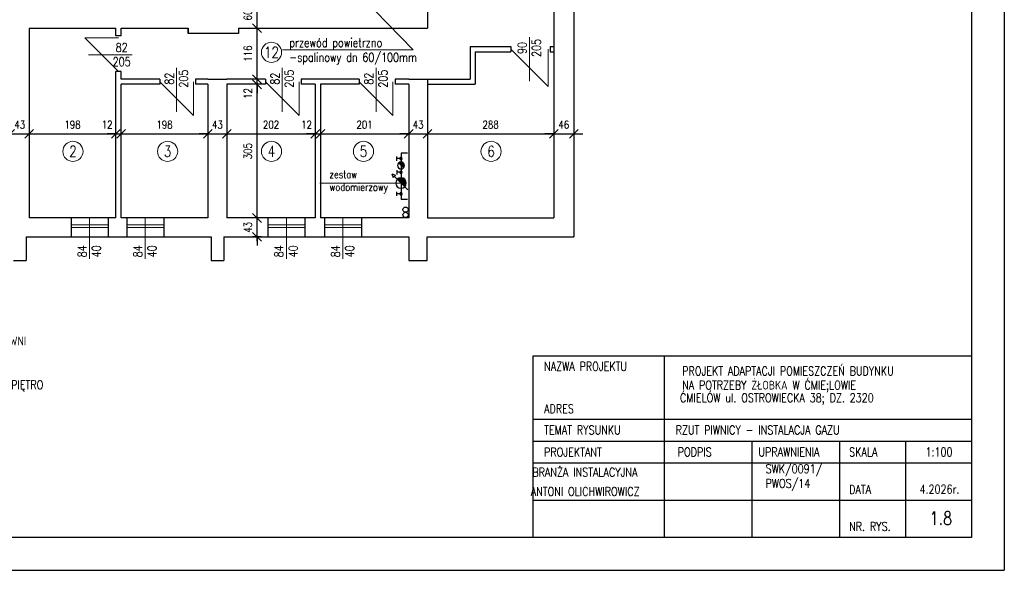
# Model space of a CAD drawing. Header units: centimetres. Extents: x 16800 to 40740, y -5708 to 2993.
# Tile 33 of 34: x 38494 to 40740, y -2951 to -1695. Entities that reach past the tile are written whole.
import ezdxf
from ezdxf.enums import TextEntityAlignment as Align

# ---------------------------------------------------------------- set-up
doc = ezdxf.new("R2010")
doc.units = ezdxf.units.CM
doc.header["$MEASUREMENT"] = 0
doc.linetypes.add('ACAD_ISO10W100', pattern=[18, 12, -3, 0, -3])
doc.layers.get('defpoints').update_dxf_attribs({"color": 6})
for name, color, linetype, lineweight in [('ELEKTRYKA', 7, 'Continuous', 35), ('linia pomocnicza', 7, 'Continuous', 18), ('linia widokowa', 8, 'Continuous', 25), ('opisy', 7, 'Continuous', 18), ('osie', 1, 'ACAD_ISO10W100', 18), ('skoterm_wentylacja_opis', 7, 'Continuous', 15), ('wymiary', 7, 'Continuous', 18)]:
    doc.layers.add(name, color=color, linetype=linetype, lineweight=lineweight)
doc.layers.add('kanalizaccja', color=6, linetype='Continuous')
doc.layers.add('TEXT', color=7, linetype='Continuous')
doc.styles.add('Romanse', font='romans.shx', dxfattribs={"width": 0.8, "height": 12.5})
doc.styles.get("Standard").update_dxf_attribs({"font": 'romanc.shx', "width": 0.8})
doc.dimstyles.new('OLO', dxfattribs={"dimtxt": 18, "dimasz": 20, "dimexe": 10, "dimexo": 10, "dimgap": 12, "dimtad": 1, "dimdec": 1, "dimdsep": 46, "dimtxsty": 'Standard', "dimblk1": 'OBLIQUE', "dimblk2": 'OBLIQUE', "dimsah": 1, "dimcen": 2.5, "dimdle": 10, "dimclrd": 1, "dimclre": 1, "dimclrt": 1, "dimadec": 0, "dimazin": 0, "dimtfac": 1, "dimtdec": 1, "dimtix": 1, "dimtmove": 2, "dimatfit": 3, "dimldrblk": 'OBLIQUE', "dimfxl": 0, "dimtolj": 1, "dimarcsym": 0})

# ---------------------------------------------------------------- blocks, each defined once
blk = doc.blocks.new('_OBLIQUE')
at = {"color": 0, "linetype": 'ByBlock'}
blk.add_line((-0.5, -0.5), (0.5, 0.5), dxfattribs=at)
blk = doc.blocks.new('*D1998')
at = {"layer": 'defpoints', "color": 0}
for p in [(38472.3, -1955.4), (38515.3, -1955.4), (38515.3, -1955.4)]:
    blk.add_point(p, dxfattribs=at)
at = {"layer": 'wymiary', "color": 1, "lineweight": -2}
for p, q in [((38472.3, -1945.4), (38472.3, -1945.4)), ((38515.3, -1945.4), (38515.3, -1945.4)), ((38472.3, -1955.4), (38452.3, -1955.4)), ((38462.3, -1955.4), (38525.3, -1955.4)), ((38515.3, -1955.4), (38535.3, -1955.4))]:
    blk.add_line(p, q, dxfattribs=at)
at = {"layer": 'wymiary', "color": 1, "linetype": 'ByBlock', "lineweight": -2, "xscale": 20, "yscale": 20, "zscale": 20}
blk.add_blockref('_OBLIQUE', (38472.3, -1955.4), dxfattribs=at)
at = {"layer": 'wymiary', "color": 1, "linetype": 'ByBlock', "lineweight": -2, "xscale": 20, "yscale": 20, "zscale": 20, "rotation": 180}
blk.add_blockref('_OBLIQUE', (38515.3, -1955.4), dxfattribs=at)
at = {"layer": 'wymiary', "color": 1, "insert": (38493.8, -1934.4), "char_height": 18, "attachment_point": 5}
blk.add_mtext('\\A1;43', dxfattribs=at)
blk = doc.blocks.new('*D1999')
at = {"layer": 'defpoints', "color": 0}
for p in [(38515.3, -1955.4), (38713.3, -1955.4), (38713.3, -1955.4)]:
    blk.add_point(p, dxfattribs=at)
at = {"layer": 'wymiary', "color": 1, "lineweight": -2}
for p, q in [((38515.3, -1945.4), (38515.3, -1945.4)), ((38713.3, -1945.4), (38713.3, -1945.4)), ((38505.3, -1955.4), (38723.3, -1955.4))]:
    blk.add_line(p, q, dxfattribs=at)
at = {"layer": 'wymiary', "color": 1, "linetype": 'ByBlock', "lineweight": -2, "xscale": 20, "yscale": 20, "zscale": 20, "rotation": 180}
blk.add_blockref('_OBLIQUE', (38515.3, -1955.4), dxfattribs=at)
at = {"layer": 'wymiary', "color": 1, "linetype": 'ByBlock', "lineweight": -2, "xscale": 20, "yscale": 20, "zscale": 20}
blk.add_blockref('_OBLIQUE', (38713.3, -1955.4), dxfattribs=at)
at = {"layer": 'wymiary', "color": 1, "insert": (38614.3, -1934.4), "char_height": 18, "attachment_point": 5}
blk.add_mtext('\\A1;198', dxfattribs=at)
blk = doc.blocks.new('*D2000')
at = {"layer": 'defpoints', "color": 0}
for p in [(38713.3, -1955.4), (38725.3, -1955.4), (38725.3, -1955.4)]:
    blk.add_point(p, dxfattribs=at)
at = {"layer": 'wymiary', "color": 1, "lineweight": -2}
for p, q in [((38713.3, -1945.4), (38713.3, -1945.4)), ((38725.3, -1945.4), (38725.3, -1945.4)), ((38713.3, -1955.4), (38693.3, -1955.4)), ((38703.3, -1955.4), (38735.3, -1955.4)), ((38725.3, -1955.4), (38745.3, -1955.4))]:
    blk.add_line(p, q, dxfattribs=at)
at = {"layer": 'wymiary', "color": 1, "linetype": 'ByBlock', "lineweight": -2, "xscale": 20, "yscale": 20, "zscale": 20}
blk.add_blockref('_OBLIQUE', (38713.3, -1955.4), dxfattribs=at)
at = {"layer": 'wymiary', "color": 1, "linetype": 'ByBlock', "lineweight": -2, "xscale": 20, "yscale": 20, "zscale": 20, "rotation": 180}
blk.add_blockref('_OBLIQUE', (38725.3, -1955.4), dxfattribs=at)
at = {"layer": 'wymiary', "color": 1, "insert": (38693.3, -1934.4), "char_height": 18, "attachment_point": 5}
blk.add_mtext('\\A1;12', dxfattribs=at)
blk = doc.blocks.new('*D2001')
at = {"layer": 'defpoints', "color": 0}
for p in [(38725.3, -1955.4), (38923.3, -1955.4), (38923.3, -1955.4)]:
    blk.add_point(p, dxfattribs=at)
at = {"layer": 'wymiary', "color": 1, "lineweight": -2}
for p, q in [((38725.3, -1945.4), (38725.3, -1945.4)), ((38923.3, -1945.4), (38923.3, -1945.4)), ((38715.3, -1955.4), (38933.3, -1955.4))]:
    blk.add_line(p, q, dxfattribs=at)
at = {"layer": 'wymiary', "color": 1, "linetype": 'ByBlock', "lineweight": -2, "xscale": 20, "yscale": 20, "zscale": 20, "rotation": 180}
blk.add_blockref('_OBLIQUE', (38725.3, -1955.4), dxfattribs=at)
at = {"layer": 'wymiary', "color": 1, "linetype": 'ByBlock', "lineweight": -2, "xscale": 20, "yscale": 20, "zscale": 20}
blk.add_blockref('_OBLIQUE', (38923.3, -1955.4), dxfattribs=at)
at = {"layer": 'wymiary', "color": 1, "insert": (38824.3, -1934.4), "char_height": 18, "attachment_point": 5}
blk.add_mtext('\\A1;198', dxfattribs=at)
blk = doc.blocks.new('*D2002')
at = {"layer": 'defpoints', "color": 0}
for p in [(38923.3, -1955.4), (38966.3, -1955.4), (38966.3, -1955.4)]:
    blk.add_point(p, dxfattribs=at)
at = {"layer": 'wymiary', "color": 1, "lineweight": -2}
for p, q in [((38923.3, -1945.4), (38923.3, -1945.4)), ((38966.3, -1945.4), (38966.3, -1945.4)), ((38923.3, -1955.4), (38903.3, -1955.4)), ((38913.3, -1955.4), (38976.3, -1955.4)), ((38966.3, -1955.4), (38986.3, -1955.4))]:
    blk.add_line(p, q, dxfattribs=at)
at = {"layer": 'wymiary', "color": 1, "linetype": 'ByBlock', "lineweight": -2, "xscale": 20, "yscale": 20, "zscale": 20}
blk.add_blockref('_OBLIQUE', (38923.3, -1955.4), dxfattribs=at)
at = {"layer": 'wymiary', "color": 1, "linetype": 'ByBlock', "lineweight": -2, "xscale": 20, "yscale": 20, "zscale": 20, "rotation": 180}
blk.add_blockref('_OBLIQUE', (38966.3, -1955.4), dxfattribs=at)
at = {"layer": 'wymiary', "color": 1, "insert": (38944.8, -1934.4), "char_height": 18, "attachment_point": 5}
blk.add_mtext('\\A1;43', dxfattribs=at)
blk = doc.blocks.new('*D2003')
at = {"layer": 'defpoints', "color": 0}
for p in [(38966.3, -1955.4), (39168.3, -1955.4), (39168.3, -1955.4)]:
    blk.add_point(p, dxfattribs=at)
at = {"layer": 'wymiary', "color": 1, "lineweight": -2}
for p, q in [((38966.3, -1945.4), (38966.3, -1945.4)), ((39168.3, -1945.4), (39168.3, -1945.4)), ((38956.3, -1955.4), (39178.3, -1955.4))]:
    blk.add_line(p, q, dxfattribs=at)
at = {"layer": 'wymiary', "color": 1, "linetype": 'ByBlock', "lineweight": -2, "xscale": 20, "yscale": 20, "zscale": 20, "rotation": 180}
blk.add_blockref('_OBLIQUE', (38966.3, -1955.4), dxfattribs=at)
at = {"layer": 'wymiary', "color": 1, "linetype": 'ByBlock', "lineweight": -2, "xscale": 20, "yscale": 20, "zscale": 20}
blk.add_blockref('_OBLIQUE', (39168.3, -1955.4), dxfattribs=at)
at = {"layer": 'wymiary', "color": 1, "insert": (39067.3, -1934.4), "char_height": 18, "attachment_point": 5}
blk.add_mtext('\\A1;202', dxfattribs=at)
blk = doc.blocks.new('*D2004')
at = {"layer": 'defpoints', "color": 0}
for p in [(39168.3, -1955.4), (39180.3, -1955.4), (39180.3, -1955.4)]:
    blk.add_point(p, dxfattribs=at)
at = {"layer": 'wymiary', "color": 1, "lineweight": -2}
for p, q in [((39168.3, -1945.4), (39168.3, -1945.4)), ((39180.3, -1945.4), (39180.3, -1945.4)), ((39168.3, -1955.4), (39148.3, -1955.4)), ((39158.3, -1955.4), (39190.3, -1955.4)), ((39180.3, -1955.4), (39200.3, -1955.4))]:
    blk.add_line(p, q, dxfattribs=at)
at = {"layer": 'wymiary', "color": 1, "linetype": 'ByBlock', "lineweight": -2, "xscale": 20, "yscale": 20, "zscale": 20}
blk.add_blockref('_OBLIQUE', (39168.3, -1955.4), dxfattribs=at)
at = {"layer": 'wymiary', "color": 1, "linetype": 'ByBlock', "lineweight": -2, "xscale": 20, "yscale": 20, "zscale": 20, "rotation": 180}
blk.add_blockref('_OBLIQUE', (39180.3, -1955.4), dxfattribs=at)
at = {"layer": 'wymiary', "color": 1, "insert": (39148.3, -1934.4), "char_height": 18, "attachment_point": 5}
blk.add_mtext('\\A1;12', dxfattribs=at)
blk = doc.blocks.new('*D2005')
at = {"layer": 'defpoints', "color": 0}
for p in [(39180.3, -1955.4), (39381.3, -1955.4), (39381.3, -1955.4)]:
    blk.add_point(p, dxfattribs=at)
at = {"layer": 'wymiary', "color": 1, "lineweight": -2}
for p, q in [((39180.3, -1945.4), (39180.3, -1945.4)), ((39381.3, -1945.4), (39381.3, -1945.4)), ((39170.3, -1955.4), (39391.3, -1955.4))]:
    blk.add_line(p, q, dxfattribs=at)
at = {"layer": 'wymiary', "color": 1, "linetype": 'ByBlock', "lineweight": -2, "xscale": 20, "yscale": 20, "zscale": 20, "rotation": 180}
blk.add_blockref('_OBLIQUE', (39180.3, -1955.4), dxfattribs=at)
at = {"layer": 'wymiary', "color": 1, "linetype": 'ByBlock', "lineweight": -2, "xscale": 20, "yscale": 20, "zscale": 20}
blk.add_blockref('_OBLIQUE', (39381.3, -1955.4), dxfattribs=at)
at = {"layer": 'wymiary', "color": 1, "insert": (39280.8, -1934.4), "char_height": 18, "attachment_point": 5}
blk.add_mtext('\\A1;201', dxfattribs=at)
blk = doc.blocks.new('*D2006')
at = {"layer": 'defpoints', "color": 0}
for p in [(39381.3, -1955.4), (39424.3, -1955.4), (39424.3, -1955.4)]:
    blk.add_point(p, dxfattribs=at)
at = {"layer": 'wymiary', "color": 1, "lineweight": -2}
for p, q in [((39381.3, -1945.4), (39381.3, -1945.4)), ((39424.3, -1945.4), (39424.3, -1945.4)), ((39381.3, -1955.4), (39361.3, -1955.4)), ((39371.3, -1955.4), (39434.3, -1955.4)), ((39424.3, -1955.4), (39444.3, -1955.4))]:
    blk.add_line(p, q, dxfattribs=at)
at = {"layer": 'wymiary', "color": 1, "linetype": 'ByBlock', "lineweight": -2, "xscale": 20, "yscale": 20, "zscale": 20}
blk.add_blockref('_OBLIQUE', (39381.3, -1955.4), dxfattribs=at)
at = {"layer": 'wymiary', "color": 1, "linetype": 'ByBlock', "lineweight": -2, "xscale": 20, "yscale": 20, "zscale": 20, "rotation": 180}
blk.add_blockref('_OBLIQUE', (39424.3, -1955.4), dxfattribs=at)
at = {"layer": 'wymiary', "color": 1, "insert": (39402.8, -1934.4), "char_height": 18, "attachment_point": 5}
blk.add_mtext('\\A1;43', dxfattribs=at)
blk = doc.blocks.new('*D2007')
at = {"layer": 'defpoints', "color": 0}
for p in [(39424.3, -1955.4), (39712.3, -1955.4), (39712.3, -1955.4)]:
    blk.add_point(p, dxfattribs=at)
at = {"layer": 'wymiary', "color": 1, "lineweight": -2}
for p, q in [((39424.3, -1945.4), (39424.3, -1945.4)), ((39712.3, -1945.4), (39712.3, -1945.4)), ((39414.3, -1955.4), (39722.3, -1955.4))]:
    blk.add_line(p, q, dxfattribs=at)
at = {"layer": 'wymiary', "color": 1, "linetype": 'ByBlock', "lineweight": -2, "xscale": 20, "yscale": 20, "zscale": 20, "rotation": 180}
blk.add_blockref('_OBLIQUE', (39424.3, -1955.4), dxfattribs=at)
at = {"layer": 'wymiary', "color": 1, "linetype": 'ByBlock', "lineweight": -2, "xscale": 20, "yscale": 20, "zscale": 20}
blk.add_blockref('_OBLIQUE', (39712.3, -1955.4), dxfattribs=at)
at = {"layer": 'wymiary', "color": 1, "insert": (39568.3, -1934.4), "char_height": 18, "attachment_point": 5}
blk.add_mtext('\\A1;288', dxfattribs=at)
blk = doc.blocks.new('*D2008')
at = {"layer": 'defpoints', "color": 0}
for p in [(39712.3, -1955.4), (39758.3, -1955.4), (39758.3, -1955.4)]:
    blk.add_point(p, dxfattribs=at)
at = {"layer": 'wymiary', "color": 1, "lineweight": -2}
for p, q in [((39712.3, -1945.4), (39712.3, -1945.4)), ((39758.3, -1945.4), (39758.3, -1945.4)), ((39712.3, -1955.4), (39692.3, -1955.4)), ((39702.3, -1955.4), (39768.3, -1955.4)), ((39758.3, -1955.4), (39778.3, -1955.4))]:
    blk.add_line(p, q, dxfattribs=at)
at = {"layer": 'wymiary', "color": 1, "linetype": 'ByBlock', "lineweight": -2, "xscale": 20, "yscale": 20, "zscale": 20}
blk.add_blockref('_OBLIQUE', (39712.3, -1955.4), dxfattribs=at)
at = {"layer": 'wymiary', "color": 1, "linetype": 'ByBlock', "lineweight": -2, "xscale": 20, "yscale": 20, "zscale": 20, "rotation": 180}
blk.add_blockref('_OBLIQUE', (39758.3, -1955.4), dxfattribs=at)
at = {"layer": 'wymiary', "color": 1, "insert": (39735.3, -1934.4), "char_height": 18, "attachment_point": 5}
blk.add_mtext('\\A1;46', dxfattribs=at)
blk = doc.blocks.new('*D2018')
at = {"layer": 'defpoints', "color": 0}
for p in [(39035.3, -2147.4), (39060.3, -2147.4), (39060.3, -2190.4)]:
    blk.add_point(p, dxfattribs=at)
at = {"layer": 'wymiary', "color": 1, "lineweight": -2}
for p, q in [((39035.3, -2147.4), (39035.3, -2127.4)), ((39045.3, -2147.4), (39025.3, -2147.4)), ((39035.3, -2200.4), (39035.3, -2137.4)), ((39045.3, -2190.4), (39025.3, -2190.4)), ((39035.3, -2190.4), (39035.3, -2210.4))]:
    blk.add_line(p, q, dxfattribs=at)
at = {"layer": 'wymiary', "color": 1, "linetype": 'ByBlock', "lineweight": -2, "xscale": 20, "yscale": 20, "zscale": 20}
for p, rotation in [((39035.3, -2147.4), 270), ((39035.3, -2190.4), 90)]:
    blk.add_blockref('_OBLIQUE', p, dxfattribs=dict(at, rotation=rotation))
at = {"layer": 'wymiary', "color": 1, "insert": (39014.3, -2168.9), "char_height": 18, "attachment_point": 5, "rotation": 90}
blk.add_mtext('\\A1;43', dxfattribs=at)
blk = doc.blocks.new('*D2019')
at = {"layer": 'defpoints', "color": 0}
for p in [(39035.3, -1842.4), (39035.3, -1842.4), (39060.3, -2147.4)]:
    blk.add_point(p, dxfattribs=at)
at = {"layer": 'wymiary', "color": 1, "lineweight": -2}
for p, q in [((39035.3, -2157.4), (39035.3, -1832.4)), ((39025.3, -1842.4), (39025.3, -1842.4)), ((39045.3, -2147.4), (39025.3, -2147.4))]:
    blk.add_line(p, q, dxfattribs=at)
at = {"layer": 'wymiary', "color": 1, "linetype": 'ByBlock', "lineweight": -2, "xscale": 20, "yscale": 20, "zscale": 20}
for p, rotation in [((39035.3, -1842.4), 90), ((39035.3, -2147.4), 270)]:
    blk.add_blockref('_OBLIQUE', p, dxfattribs=dict(at, rotation=rotation))
at = {"layer": 'wymiary', "color": 1, "insert": (39014.3, -1994.9), "char_height": 18, "attachment_point": 5, "rotation": 90}
blk.add_mtext('\\A1;305', dxfattribs=at)
blk = doc.blocks.new('*D2020')
at = {"layer": 'defpoints', "color": 0}
for p in [(39035.3, -1830.4), (39035.3, -1830.4), (39035.3, -1842.4)]:
    blk.add_point(p, dxfattribs=at)
at = {"layer": 'wymiary', "color": 1, "lineweight": -2}
for p, q in [((39035.3, -1830.4), (39035.3, -1810.4)), ((39025.3, -1830.4), (39025.3, -1830.4)), ((39035.3, -1852.4), (39035.3, -1820.4)), ((39025.3, -1842.4), (39025.3, -1842.4)), ((39035.3, -1842.4), (39035.3, -1862.4))]:
    blk.add_line(p, q, dxfattribs=at)
at = {"layer": 'wymiary', "color": 1, "linetype": 'ByBlock', "lineweight": -2, "xscale": 20, "yscale": 20, "zscale": 20}
for p, rotation in [((39035.3, -1830.4), 270), ((39035.3, -1842.4), 90)]:
    blk.add_blockref('_OBLIQUE', p, dxfattribs=dict(at, rotation=rotation))
at = {"layer": 'wymiary', "color": 1, "insert": (39014.3, -1863.4), "char_height": 18, "attachment_point": 5, "rotation": 90}
blk.add_mtext('\\A1;12', dxfattribs=at)
blk = doc.blocks.new('*D2021')
at = {"layer": 'defpoints', "color": 0}
for p in [(39035.3, -1714.4), (39035.3, -1714.4), (39035.3, -1830.4)]:
    blk.add_point(p, dxfattribs=at)
at = {"layer": 'wymiary', "color": 1, "lineweight": -2}
for p, q in [((39035.3, -1840.4), (39035.3, -1704.4)), ((39025.3, -1714.4), (39025.3, -1714.4)), ((39025.3, -1830.4), (39025.3, -1830.4))]:
    blk.add_line(p, q, dxfattribs=at)
at = {"layer": 'wymiary', "color": 1, "linetype": 'ByBlock', "lineweight": -2, "xscale": 20, "yscale": 20, "zscale": 20}
for p, rotation in [((39035.3, -1714.4), 90), ((39035.3, -1830.4), 270)]:
    blk.add_blockref('_OBLIQUE', p, dxfattribs=dict(at, rotation=rotation))
at = {"layer": 'wymiary', "color": 1, "insert": (39014.3, -1772.4), "char_height": 18, "attachment_point": 5, "rotation": 90}
blk.add_mtext('\\A1;116', dxfattribs=at)
blk = doc.blocks.new('*D2022')
at = {"layer": 'defpoints', "color": 0}
for p in [(39035.3, -1654.4), (39035.3, -1654.4), (39035.3, -1714.4)]:
    blk.add_point(p, dxfattribs=at)
at = {"layer": 'wymiary', "color": 1, "lineweight": -2}
for p, q in [((39025.3, -1654.4), (39025.3, -1654.4)), ((39035.3, -1724.4), (39035.3, -1644.4)), ((39025.3, -1714.4), (39025.3, -1714.4))]:
    blk.add_line(p, q, dxfattribs=at)
at = {"layer": 'wymiary', "color": 1, "linetype": 'ByBlock', "lineweight": -2, "xscale": 20, "yscale": 20, "zscale": 20}
for p, rotation in [((39035.3, -1654.4), 90), ((39035.3, -1714.4), 270)]:
    blk.add_blockref('_OBLIQUE', p, dxfattribs=dict(at, rotation=rotation))
at = {"layer": 'wymiary', "color": 1, "insert": (39014.3, -1684.4), "char_height": 18, "attachment_point": 5, "rotation": 90}
blk.add_mtext('\\A1;60', dxfattribs=at)
blk = doc.blocks.new('A$C1C1C3FB4')
at = {"layer": 'osie'}
h = blk.add_hatch(color=256, dxfattribs=at)
h.paths.add_polyline_path([(-25, -20.9, -0.414214), (-28, -17.9), (-25, -17.9)])
h.paths.add_polyline_path([(-25, -17.9), (-28, -17.9, -0.414214), (-25, -14.9)])
h.paths.add_polyline_path([(-22, -17.9, -0.414214), (-25, -20.9), (-25, -14.9, -0.414214)])
at = {"layer": 'osie', "ltscale": 25}
h = blk.add_hatch(color=256, dxfattribs=at)
h.paths.add_polyline_path([(-33.6, -51.5, 0.668179), (-12.9, -42.9), (-25, -42.9)])
h.paths.add_polyline_path([(-16.4, -34.3), (-25, -42.9), (-12.9, -42.9, 0.198912)])
at = {"layer": 'osie'}
h = blk.add_hatch(color=256, dxfattribs=at)
h.paths.add_polyline_path([(-25, -70.8, -0.414214), (-28, -67.8), (-25, -67.8)])
h.paths.add_polyline_path([(-25, -67.8), (-28, -67.8, -0.414214), (-25, -64.8)])
h.paths.add_polyline_path([(-22, -67.8, -0.414214), (-25, -70.8), (-25, -64.8, -0.414214)])
at = {"layer": 'osie', "ltscale": 25}
h = blk.add_hatch(color=256, dxfattribs=at)
h.paths.add_polyline_path([(-30.7, -89.5, 0.668179), (-16.9, -83.7), (-25, -83.7)])
h.paths.add_polyline_path([(-19.3, -78), (-25, -83.7), (-16.9, -83.7, 0.198912)])
at = {"layer": 'osie'}
h = blk.add_hatch(color=256, dxfattribs=at)
h.paths.add_polyline_path([(-25, -96.6, 0.414214), (-28, -99.6), (-25, -99.6)])
h.paths.add_polyline_path([(-25, -99.6), (-28, -99.6, 0.414214), (-25, -102.6)])
h.paths.add_polyline_path([(-22, -99.6, 0.414214), (-25, -96.6), (-25, -102.6, 0.414214)])
at = {"layer": 'kanalizaccja'}
for p, q in [((-35, -12.9), (-35, -22.9)), ((-25, -17.9), (-35, -17.9)), ((-25, -112.5), (-25, -5)), ((-10, -5), (-25, -5)), ((-9.3, -27.2), (-40.7, -58.5)), ((-46.4, -64.3), (-43.2, -56)), ((-46.4, -64.3), (-38.1, -61.1)), ((-43.2, -56), (-38.1, -61.1)), ((-35, -72.8), (-35, -62.8)), ((-25, -67.8), (-35, -67.8)), ((-19.3, -78), (-30.7, -89.5)), ((-35, -94.6), (-35, -104.6)), ((-25, -99.6), (-35, -99.6)), ((-10, -112.5), (-25, -112.5))]:
    blk.add_line(p, q, dxfattribs=at)
for centre, radius in [((-25, -17.9), 3), ((-25, -42.9), 12.2), ((-25, -67.8), 3), ((-25, -83.7), 8.1), ((-25, -99.6), 3)]:
    blk.add_circle(centre, radius, dxfattribs=at)

msp = doc.modelspace()

# ---------------------------------------------------------------- linework, layer by layer
at = {"layer": 'defpoints'}
for p, q in [((40740.308, 18.559), (40740.308, -2951.441)), ((40665.308, -56.441), (40665.308, -2876.441)), ((40665.308, -2876.441), (36615.308, -2876.441)), ((36540.308, -2951.441), (40740.308, -2951.441))]:
    msp.add_line(p, q, dxfattribs=at)
at = {"layer": 'linia pomocnicza'}
for p, q in [((38719.308, -1813.441), (38642.308, -1736.441)), ((38642.308, -1736.441), (38719.308, -1736.441)), ((39656.808, -1834.941), (39656.808, -1734.941)), ((39614.308, -1762.441), (39699.308, -1847.441)), ((39699.308, -1847.441), (39699.308, -1762.441)), ((38650.808, -1774.941), (38750.808, -1774.941)), ((38851.808, -1904.941), (38851.808, -1804.941)), ((39092.808, -1904.941), (39092.808, -1804.941)), ((39306.808, -1904.941), (39306.808, -1804.941)), ((38813.308, -1836.441), (38890.308, -1913.441)), ((38890.308, -1913.441), (38890.308, -1836.441)), ((39054.308, -1836.441), (39131.308, -1913.441)), ((39131.308, -1913.441), (39131.308, -1836.441)), ((39268.308, -1836.441), (39345.308, -1913.441)), ((39345.308, -1913.441), (39345.308, -1836.441)), ((38653.308, -2147.441), (38653.308, -2240.441)), ((38780.308, -2147.441), (38780.308, -2240.441)), ((39102.308, -2147.441), (39102.308, -2240.441)), ((39231.308, -2147.441), (39231.308, -2240.441)), ((38611.308, -2162.941), (38695.308, -2162.941)), ((38611.308, -2168.941), (38695.308, -2168.941)), ((38738.308, -2162.941), (38822.308, -2162.941)), ((38738.308, -2168.941), (38822.308, -2168.941)), ((39060.308, -2162.941), (39144.308, -2162.941)), ((39060.308, -2168.941), (39144.308, -2168.941)), ((39189.308, -2162.941), (39273.308, -2162.941)), ((39189.308, -2168.941), (39273.308, -2168.941))]:
    msp.add_line(p, q, dxfattribs=at)
for centre in [(39068.308, -1769.441), (38615.308, -1995.441), (38831.308, -1995.441), (39068.308, -1995.441), (39278.308, -1995.441), (39569.308, -1995.441)]:
    msp.add_circle(centre, 23, dxfattribs=at)
at = {"layer": 'linia widokowa'}
for p, q in [((39758.308, -916.441), (39758.308, -2190.441)), ((39424.308, -1658.441), (39424.308, -1714.441)), ((39712.308, -1658.441), (39712.308, -2147.441)), ((38515.308, -1714.441), (38713.308, -1714.441)), ((38515.308, -1714.441), (38515.308, -2147.441)), ((38713.308, -1731.441), (38713.308, -1714.441)), ((38725.308, -1714.441), (38878.308, -1714.441)), ((38725.308, -1731.441), (38725.308, -1714.441)), ((38878.308, -1714.441), (38878.308, -1726.441)), ((38993.308, -1714.441), (39381.308, -1714.441)), ((39381.308, -1714.441), (39424.308, -1714.441)), ((38725.308, -1731.441), (38713.308, -1731.441)), ((39521.308, -1756.441), (39614.308, -1756.441)), ((39521.308, -1756.441), (39521.308, -1830.441)), ((39533.308, -1768.441), (39614.308, -1768.441)), ((39533.308, -1768.441), (39533.308, -1842.441)), ((39614.308, -1756.441), (39614.308, -1768.441)), ((39704.308, -1756.441), (39704.308, -1768.441)), ((39704.308, -1756.441), (39712.308, -1756.441)), ((39704.308, -1768.441), (39712.308, -1768.441)), ((38713.308, -2147.441), (38713.308, -1813.441)), ((38725.308, -1813.441), (38713.308, -1813.441)), ((38725.308, -1830.441), (38725.308, -1813.441)), ((38813.308, -1830.441), (38725.308, -1830.441)), ((38813.308, -1830.441), (38813.308, -1842.441)), ((38923.308, -1830.441), (38895.308, -1830.441)), ((38895.308, -1830.441), (38895.308, -1842.441)), ((38923.308, -1830.441), (38966.308, -1830.441)), ((39054.308, -1830.441), (38966.308, -1830.441)), ((39054.308, -1830.441), (39054.308, -1842.441)), ((39268.308, -1830.441), (39136.308, -1830.441)), ((39136.308, -1830.441), (39136.308, -1842.441)), ((39268.308, -1830.441), (39268.308, -1842.441)), ((39350.308, -1830.441), (39350.308, -1842.441)), ((39381.308, -1830.441), (39350.308, -1830.441)), ((39381.308, -1830.441), (39424.308, -1830.441)), ((39424.308, -1830.441), (39424.308, -2147.441)), ((39424.308, -1830.441), (39521.308, -1830.441)), ((38813.308, -1842.441), (38725.308, -1842.441)), ((38725.308, -2147.441), (38725.308, -1842.441)), ((38923.308, -1842.441), (38895.308, -1842.441)), ((38923.308, -1842.441), (38923.308, -2147.441)), ((38966.308, -1842.441), (38966.308, -2147.441)), ((39054.308, -1842.441), (38966.308, -1842.441)), ((39168.308, -1842.441), (39136.308, -1842.441)), ((39168.308, -1842.441), (39168.308, -2147.441)), ((39180.308, -1842.441), (39180.308, -2147.441)), ((39268.308, -1842.441), (39180.308, -1842.441)), ((39381.308, -1842.441), (39350.308, -1842.441)), ((39381.308, -1842.441), (39381.308, -2147.441)), ((39424.308, -1842.441), (39533.308, -1842.441)), ((38713.308, -2147.441), (38515.308, -2147.441)), ((38611.308, -2147.441), (38611.308, -2190.441)), ((38695.308, -2147.441), (38695.308, -2190.441)), ((38923.308, -2147.441), (38725.308, -2147.441)), ((38738.308, -2147.441), (38738.308, -2190.441)), ((38822.308, -2147.441), (38822.308, -2190.441)), ((39168.308, -2147.441), (38966.308, -2147.441)), ((39060.308, -2147.441), (39060.308, -2190.441)), ((39144.308, -2147.441), (39144.308, -2190.441)), ((39381.308, -2147.441), (39180.308, -2147.441)), ((39189.308, -2147.441), (39189.308, -2190.441)), ((39273.308, -2147.441), (39273.308, -2190.441)), ((39424.308, -2147.441), (39712.308, -2147.441)), ((38508.308, -2190.441), (38930.308, -2190.441)), ((38508.308, -2190.441), (38508.308, -2244.441)), ((38930.308, -2190.441), (38930.308, -2244.441)), ((38959.308, -2190.441), (39381.308, -2190.441)), ((38959.308, -2190.441), (38959.308, -2244.441)), ((39381.308, -2190.441), (39381.308, -2244.441)), ((39423.308, -2190.441), (39758.308, -2190.441)), ((39423.308, -2244.441), (39423.308, -2190.441)), ((38479.308, -2244.441), (38508.308, -2244.441)), ((38930.308, -2244.441), (38959.308, -2244.441)), ((39381.308, -2244.441), (39423.308, -2244.441)), ((39665.308, -2462.06), (40665.308, -2462.06)), ((39665.308, -2876.441), (39665.308, -2462.06)), ((39965.308, -2876.441), (39965.308, -2462.06)), ((40665.308, -2462.06), (40665.308, -2876.441)), ((39665.308, -2606.441), (40665.308, -2606.441)), ((39665.308, -2656.441), (40665.308, -2656.441)), ((40165.308, -2876.441), (40165.308, -2656.441)), ((40365.308, -2876.441), (40365.308, -2656.441)), ((40515.308, -2876.441), (40515.308, -2656.441)), ((39665.308, -2706.441), (40665.308, -2706.441)), ((39665.308, -2791.441), (40665.308, -2791.441)), ((40665.308, -2876.441), (39665.308, -2876.441))]:
    msp.add_line(p, q, dxfattribs=at)
msp.add_lwpolyline([(38993.308, -1714.441), (38993.308, -1726.441), (38878.308, -1726.441), (38878.308, -1714.441)], dxfattribs=at)
for centre in [(39374.308, -2128.441), (39374.308, -2140.441)]:
    msp.add_circle(centre, 6, dxfattribs=at)
at = {"layer": 'TEXT', "color": 0, "linetype": 'ByBlock', "ltscale": 50}
msp.add_line((39265.916, -1634.395), (39391.215, -1763.824), dxfattribs=at)
at = {"layer": 'wymiary', "ltscale": 0.75}
msp.add_line((39093.567, -1763.824), (39391.215, -1763.824), dxfattribs=at)
at = {"layer": 'wymiary', "ltscale": 50}
msp.add_line((39178.448, -2067.758), (39363.886, -2067.758), dxfattribs=at)

# ---------------------------------------------------------------- block references
at = {"xscale": -0.9832769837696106, "yscale": 0.9832769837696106, "zscale": 0.9832769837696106, "rotation": 179.9999999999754}
msp.add_blockref('A$C1C1C3FB4', (39388.469, -2109.907), dxfattribs=at)

# ---------------------------------------------------------------- texts
at = {"linetype": 'ByBlock', "ltscale": 50, "insert": (39109.105, -1737.45), "char_height": 20, "attachment_point": 1}
msp.add_mtext_dynamic_manual_height_columns('przewód powietrzno\\P-spalinowy dn 60/100mm ', width=809.60017, gutter_width=1, heights=[0], dxfattribs=at)
at = {"layer": 'ELEKTRYKA', "color": 0, "lineweight": 25, "char_height": 20, "attachment_point": 1}
for s, insert, width in [('BRANŻA INSTALACYJNA', (39663.358, -2717.674), 299.96462), ('SWK/0091/\\PPWOS/14', (40195.594, -2709.775), 88.40501), ('ANTONI OLICHWIROWICZ', (39659.891, -2761.644), 299.96462)]:
    msp.add_mtext(s, dxfattribs=dict(at, insert=insert, width=width))
at = {"layer": 'linia pomocnicza', "width": 0.8}
for s, height, p in [('82', 20, (38726.308, -1758.441)), ('12', 25, (39068.308, -1769.441)), ('205', 20, (38726.308, -1790.822)), ('2', 25, (38615.308, -1995.441)), ('3', 25, (38831.308, -1995.441)), ('4', 25, (39068.308, -1995.441)), ('5', 25, (39278.308, -1995.441)), ('6', 25, (39569.308, -1995.441))]:
    msp.add_text(s, height=height, dxfattribs=at).set_placement(p, align=Align.MIDDLE)
for s, p in [('90', (39640.308, -1759.441)), ('205', (39672.689, -1759.441)), ('82', (38835.308, -1829.441)), ('205', (38867.689, -1829.441)), ('82', (39076.308, -1829.441)), ('205', (39108.689, -1829.441)), ('82', (39290.308, -1829.441)), ('205', (39322.689, -1829.441)), ('84', (38636.308, -2223.441)), ('40', (38668.689, -2223.441)), ('84', (38763.308, -2223.441)), ('40', (38795.689, -2223.441)), ('84', (39085.308, -2223.441)), ('40', (39117.689, -2223.441)), ('84', (39214.308, -2223.441)), ('40', (39246.689, -2223.441))]:
    msp.add_text(s, height=20, rotation=90, dxfattribs=at).set_placement(p, align=Align.MIDDLE)
at = {"layer": 'linia pomocnicza', "insert": (37873.833, -2418.18), "char_height": 20, "attachment_point": 1}
msp.add_mtext_dynamic_manual_height_columns('1 - KOMIN DYMOWY I WENTYLACYJNY PO BYŁEJ KOTŁOWNI\\P2,3,4 - PIWNICE GOSPODARCZE\\P5 - POMIESZCZENIE TECHNICZNE Z WODOMIERZEM\\P6 - KLATKA SCHODOWA ŁĄCZĄCA PIWNICĘ I PIERWSZE PIĘTRO\\P7,8,11 - POMIESZCZENIA GOSPODARCZE\\P9 - SCHOWEK\\P10 - POMIESZCZENIE TECHNICZNE - KOTŁOWNIA\\P12 - KORYTARZ', width=1118, gutter_width=200, heights=[0], dxfattribs=at)
at = {"layer": 'opisy', "width": 0.8}
for s, p in [('NAZWA PROJEKTU', (39690.308, -2496.06)), ('PROJEKT ADAPTACJI POMIESZCZEŃ BUDYNKU ', (40005.408, -2506.591)), ('NA POTRZEBY ŻŁOBKA W ĆMIE;LOWIE', (40005.408, -2538.972)), ('ĆMIELÓW ul. OSTROWIECKA 38; DZ. 2320', (40000.207, -2567.818)), ('ADRES', (39690.308, -2592.822)), ('TEMAT RYSUNKU', (39690.308, -2641.203)), ('RZUT PIWNICY - INSTALACJA GAZU', (39990.308, -2641.203)), ('PROJEKTANT', (39690.308, -2691.584)), ('PODPIS', (39995.308, -2691.441)), ('UPRAWNIENIA', (40179.308, -2691.441)), ('SKALA', (40386.308, -2691.441)), ('DATA', (40386.308, -2776.822)), ('NR. RYS.', (40386.308, -2861.203))]:
    msp.add_text(s, height=20, dxfattribs=at).set_placement(p)
for s, p in [('1:100', (40591.308, -2691.441)), ('4.2026r.', (40592.308, -2776.441))]:
    msp.add_text(s, height=20, dxfattribs=at).set_placement(p, align=Align.CENTER)
at = {"layer": 'skoterm_wentylacja_opis', "insert": (39551.973, -2065.354), "char_height": 17.5, "width": 351.30724, "attachment_point": 6, "style": 'Romanse'}
msp.add_mtext('\\pxql;zestaw \\Pwodomierzowy', dxfattribs=at)
at = {"layer": 'TEXT', "insert": (40569.798, -2817.491), "char_height": 30, "width": 391.29633, "attachment_point": 1}
msp.add_mtext('1.8', dxfattribs=at)

# ---------------------------------------------------------------- dimensions: what is measured, and where the dimension line sits
at = {"layer": 'wymiary'}
for base, p1, p2, picture, middle in [((39035.308, -1654.441), (39035.308, -1714.441), (39035.308, -1654.441), '*D2022', (39014.308, -1684.441)), ((39035.308, -1714.441), (39035.308, -1830.441), (39035.308, -1714.441), '*D2021', (39014.308, -1772.441)), ((39035.308, -1842.441), (39060.308, -2147.441), (39035.308, -1842.441), '*D2019', (39014.308, -1994.941)), ((39035.308, -2147.441), (39060.308, -2190.441), (39060.308, -2147.441), '*D2018', (39014.308, -2168.941))]:
    dim = msp.add_linear_dim(base=base, p1=p1, p2=p2, angle=90, dimstyle='OLO', dxfattribs=at)
    dim.commit()
    dim.dimension.update_dxf_attribs({"geometry": picture, "text_midpoint": middle})
dim = msp.add_linear_dim(base=(39035.308, -1830.441), p1=(39035.308, -1842.441), p2=(39035.308, -1830.441), angle=90, dimstyle='OLO', dxfattribs=at)
dim.commit()
dim.dimension.update_dxf_attribs({"geometry": '*D2020', "text_midpoint": (39014.308, -1863.441), "dimtype": 160})
for base, p1, p2, picture, middle in [((38515.308, -1955.441), (38472.308, -1955.441), (38515.308, -1955.441), '*D1998', (38493.808, -1934.441)), ((38713.308, -1955.441), (38515.308, -1955.441), (38713.308, -1955.441), '*D1999', (38614.308, -1934.441)), ((38923.308, -1955.441), (38725.308, -1955.441), (38923.308, -1955.441), '*D2001', (38824.308, -1934.441)), ((38966.308, -1955.441), (38923.308, -1955.441), (38966.308, -1955.441), '*D2002', (38944.808, -1934.441)), ((39168.308, -1955.441), (38966.308, -1955.441), (39168.308, -1955.441), '*D2003', (39067.308, -1934.441)), ((39381.308, -1955.441), (39180.308, -1955.441), (39381.308, -1955.441), '*D2005', (39280.808, -1934.441)), ((39424.308, -1955.441), (39381.308, -1955.441), (39424.308, -1955.441), '*D2006', (39402.808, -1934.441)), ((39712.308, -1955.441), (39424.308, -1955.441), (39712.308, -1955.441), '*D2007', (39568.308, -1934.441)), ((39758.308, -1955.441), (39712.308, -1955.441), (39758.308, -1955.441), '*D2008', (39735.308, -1934.441))]:
    dim = msp.add_linear_dim(base=base, p1=p1, p2=p2, dimstyle='OLO', dxfattribs=at)
    dim.commit()
    dim.dimension.update_dxf_attribs({"geometry": picture, "text_midpoint": middle})
for base, p1, p2, picture, middle in [((38725.308, -1955.441), (38713.308, -1955.441), (38725.308, -1955.441), '*D2000', (38693.308, -1934.441)), ((39180.308, -1955.441), (39168.308, -1955.441), (39180.308, -1955.441), '*D2004', (39148.308, -1934.441))]:
    dim = msp.add_linear_dim(base=base, p1=p1, p2=p2, dimstyle='OLO', dxfattribs=at)
    dim.commit()
    dim.dimension.update_dxf_attribs({"geometry": picture, "text_midpoint": middle, "dimtype": 160})

doc.saveas('drawing.dxf')
